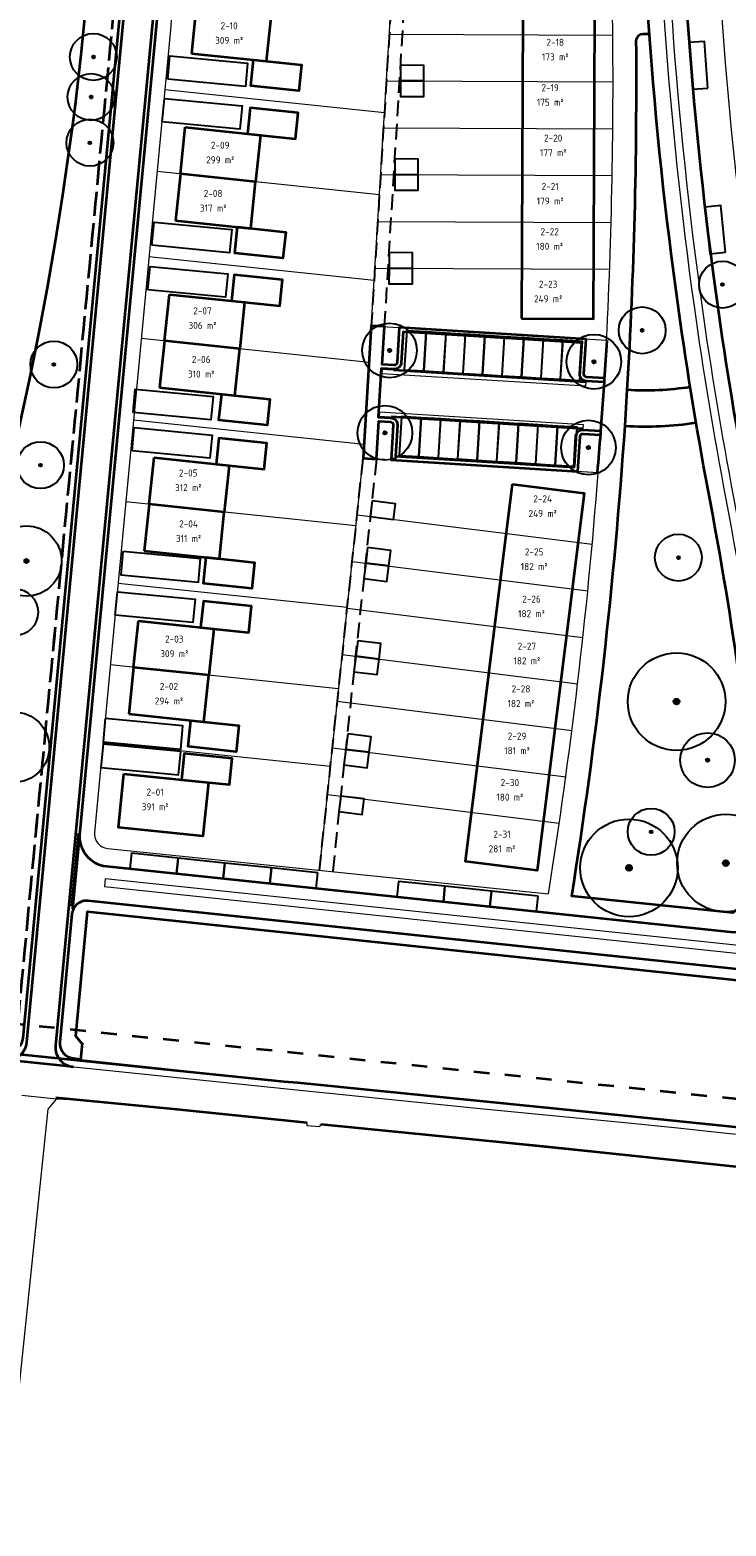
# Model space of a CAD drawing. Extents: x 168179 to 170299, y 448694 to 449599.
# Tile 8 of 32: x 168483 to 168572, y 448694 to 448886. Entities that reach past the tile are written whole.
import ezdxf
from ezdxf.enums import TextEntityAlignment as Align

# ---------------------------------------------------------------- set-up
doc = ezdxf.new("R2010")
doc.units = 0
doc.linetypes.add('NLCS-HIDDEN', pattern=[4, 2, -2])
doc.linetypes.add('Stippelfijn', pattern=[3, 2, -1])
doc.layers.get('0').update_dxf_attribs({"lineweight": 0})
for name, color, linetype, lineweight in [('B-WE-VH-VERHARDING_ASFALT_ROOD-G', 10, 'Continuous', 18), ('B-WE-VH-VERHARDING_ASFALT_ZWART-G', 7, 'Continuous', 13), ('N-WE-KG-GRENS_SECTIE-G', 210, 'NLCS-HIDDEN', 35), ('N-WE-VH-VERHARDING_ASFALT_ROOD-G', 10, 'Continuous', 35), ('N02-WE-OG-WEG_PARKEERPLAATS_GOOT-O', 162, 'Continuous', 18), ('N02-WE-VH-GOOT-O', 170, 'Continuous', 18), ('N02-WE-VH-KANTOPSLUITING_ACHTERKANTBAND-G', 50, 'Continuous', 35), ('N02-WE-VH-VERHARDING-G', 252, 'Continuous', 35), ('N2-PV-GR-BOOM-S', 90, 'Continuous', 25), ('N2-WE-OG-BEBOUWING_SCHUUR-G', 7, 'Continuous', 25), ('N2-WE-OG-KADASTRAAL_KAVELNUMMER-T18', 7, 'Continuous', 18), ('N2-WE-OG-WEG_PARKEERPLAATS_OPENBAAR-G', 253, 'Continuous', 25), ('N2-WE-OG-WEG_PARKEERPLAATS_PRIVE-G', 253, 'Continuous', 25), ('N8-WE-OG-KADASTRAAL_KAVELNUMMER-T18', 7, 'Continuous', 18), ('N8-WE-OG-KADASTRAAL_KAVELOPPERVLAK-T18', 10, 'Continuous', 18), ('N8-WE-WH-WATERLIJN-G', 150, 'Continuous', 35), ('R-WE-VH-KANTVERHARDING-G', 210, 'Continuous', 35)]:
    doc.layers.add(name, color=color, linetype=linetype, lineweight=lineweight)
for name, color, linetype, lineweight, true_color in [('N02-WE-KG-KADASTRAAL-O', 150, 'Continuous', 18, 0x007fff), ('N02-WE-OG-WEG_VOETPAD_ACHTERPAD-G', 6, 'Stippelfijn', 25, 0xff00ff), ('N2-WE-KG-GRENS_KADASTRAAL-G', 150, 'Continuous', 18, 0x007fff), ('N2-WE-KG-KADASTRAAL_BEBOUWING-G', 1, 'Continuous', 35, 0xff0000)]:
    doc.layers.add(name, color=color, linetype=linetype, lineweight=lineweight, true_color=true_color)
doc.styles.add('NLCS-ISO-M1000-T18', font='NLCS-ISO.ttf', dxfattribs={"height": 1.8})

# ---------------------------------------------------------------- blocks, each defined once
blk = doc.blocks.new('SGR-BOOM_01')
at = {"ltscale": 0.1}
h = blk.add_hatch(color=256, dxfattribs=at)
edge = h.paths.add_edge_path()
edge.add_arc((0, 0), 0.15, 0, 360)
for radius in [2.5, 0.045]:
    blk.add_circle((0, 0), radius)
blk.add_circle((0, 0), 0.15, dxfattribs=at)
blk = doc.blocks.new('an-bb-sn-opp')
at = {"layer": 'N8-WE-OG-KADASTRAAL_KAVELNUMMER-T18', "style": 'NLCS-ISO-M1000-T18'}
blk.add_attdef('NUMMER', text='', height=1.8, dxfattribs=at).set_placement((0, 1.87), align=Align.MIDDLE)
at = {"layer": 'N8-WE-OG-KADASTRAAL_KAVELOPPERVLAK-T18', "style": 'NLCS-ISO-M1000-T18'}
blk.add_attdef('OPPERVLAK', text='', height=1.8, dxfattribs=at).set_placement((0, -1.87), align=Align.MIDDLE)

msp = doc.modelspace()

# ---------------------------------------------------------------- linework, layer by layer
at = {"layer": 'B-WE-VH-VERHARDING_ASFALT_ROOD-G'}
for points in [[(168482.23, 448753.49), (168517.83, 448749.81), (168540.47, 448747.53), (168559.01, 448745.71), (168565.82, 448745.06), (168571.67, 448744.42), (168582.86, 448743.28)], [(168479.62, 448694.04), (168485.13, 448747.44), (168486.22, 448748.74)], [(168614.6, 448735.77), (168520.02, 448745.47), (168519.92, 448745.16), (168518.32, 448745.32), (168518.34, 448745.66), (168488.91, 448748.6), (168486.22, 448748.74), (168481.79, 448749.2)]]:
    msp.add_lwpolyline(points, dxfattribs=at)
at = {"layer": 'B-WE-VH-VERHARDING_ASFALT_ZWART-G'}
msp.add_lwpolyline([(168723.31, 448728.59), (168723.39, 448729.49), (168615.52, 448740.74), (168518.85, 448750.66), (168515.28, 448751.03), (168502.1, 448752.41), (168489.32, 448753.74)], dxfattribs=at)
at = {"layer": 'N-WE-KG-GRENS_SECTIE-G', "flags": 128}
msp.add_lwpolyline([(168697.42, 449523.48, 0.061305), (168625.69, 449511.22), (168625.93, 449510.09), (168625.82, 449510.06), (168619.48, 449508.07), (168619.26, 449509.21, 0.097374), (168518.87, 449453.25), (168517.94, 449454.35), (168516, 449452.84, 0.011255), (168505.99, 449443.81), (168507.05, 449442.69, 0.134676), (168425.05, 449308.09), (168426.17, 449307.81), (168424.38, 449301.33), (168423.27, 449301.61, 0.086527), (168414.66, 449199.64), (168413.11, 449199.5, 0.01336), (168414.95, 449183.61), (168416.49, 449183.83, 0.06257), (168436.07, 449112.19, -0.030357), (168460.72, 449040.48, -0.062919), (168475.75, 448937.32), (168474.2, 448937.29, -0.009415), (168474.2, 448921.69), (168475.75, 448921.66, -0.05401), (168464.45, 448832.8, 0.032968), (168455.08, 448777.73), (168453.38, 448761.24), (168481.27, 448758.33), (168493.77, 448890.3, 0.090314), (168479.7, 449045.74, 0.030357), (168454.27, 449119.72, -0.061192), (168436.21, 449185.1), (168437.15, 449185.24), (168435.21, 449201.7), (168434.26, 449201.62, -0.084578), (168441.84, 449294.75), (168442.76, 449294.52, -0.008125), (168446.11, 449306.59), (168445.23, 449306.85, -0.12909), (168519.31, 449427.16), (168519.95, 449426.48, -0.015422), (168532.35, 449437.58), (168531.72, 449438.32, -0.091735), (168619.61, 449488.54), (168619.92, 449487.64, -0.011125), (168631.73, 449491.47), (168631.45, 449492.38, -0.059389), (168696.32, 449503.7)], format="xyb", close=True, dxfattribs=at)
at = {"layer": 'N-WE-KG-GRENS_SECTIE-G'}
msp.add_lwpolyline([(168735.97, 448736.67), (168730.22, 448737.72), (168724.68, 448732.93), (168481.27, 448758.33), (168493.77, 448890.3, 0.077502), (168485.08, 449024.24), (168492.35, 449025.86, -0.020346), (168498.76, 448990.4, -0.157972), (168668.14, 448972.34, 0.109469), (168693.96, 448877.35), (168707.82, 448850.93, -0.052646), (168727.8, 448800.68, -0.060721), (168735.57, 448749.85)], format="xyb", close=True, dxfattribs=at)
at = {"layer": 'N-WE-VH-VERHARDING_ASFALT_ROOD-G', "flags": 128}
msp.add_lwpolyline([(168484.57, 449047.09, -0.090321), (168498.8, 448889.84), (168486.08, 448755.58, 0.411709), (168488.32, 448752.86), (168479.66, 448753.76, 0.416977), (168482.41, 448756.01), (168495.11, 448890.18, 0.090316), (168481, 449046.1, 0.030357)], format="xyb", dxfattribs=at)
at = {"layer": 'N02-WE-KG-KADASTRAAL-O', "flags": 128}
for points in [[(168557.37, 448891.11, -0.014606), (168556.36, 448922.74, 0.034964), (168502.92, 448922.68, -0.020922), (168500.81, 448885.68), (168491.08, 448782.89, 0.411833), (168492.78, 448780.82), (168549.22, 448775.02, 0.020699), (168555.6, 448828.96), (168525.5, 448830.82), (168526.54, 448847.78), (168556.67, 448845.93, 0.016794), (168557.41, 448890.01, 0.011082)], [(168570.16, 448921.54, 0.04346), (168578.57, 448830.32, -0.031046), (168586.48, 448771.18), (168655.8, 448764.05, 0.472986), (168656.79, 448765.03, 0.08265), (168644.01, 448813.3, -0.111765), (168620.39, 448912.83, 0.033348)]]:
    msp.add_lwpolyline(points, format="xyb", close=True, dxfattribs=at)
at = {"layer": 'N02-WE-OG-WEG_PARKEERPLAATS_GOOT-O'}
for points in [[(168527.89, 448841.69), (168554.04, 448840.08), (168554.07, 448840.58), (168527.92, 448842.19)], [(168527.55, 448836.2), (168553.7, 448834.59), (168553.73, 448835.09), (168527.58, 448836.7)]]:
    msp.add_lwpolyline(points, close=True, dxfattribs=at)
at = {"layer": 'N02-WE-OG-WEG_VOETPAD_ACHTERPAD-G', "flags": 128}
for points in [[(168528.24, 448847.68), (168530.91, 448891.15), (168529.21, 448891.15), (168526.54, 448847.78)], [(168519.9, 448778.03), (168525.5, 448830.82)], [(168527.19, 448830.64), (168521.59, 448777.86)]]:
    msp.add_lwpolyline(points, dxfattribs=at)
at = {"layer": 'N02-WE-VH-GOOT-O', "flags": 128}
msp.add_lwpolyline([(168562.76, 448922.32, 0.033756), (168567.88, 448850.31, 0.012349), (168571.96, 448825.58, -0.03078), (168579.3, 448767.8), (168492.46, 448776.94), (168492.36, 448775.94), (168579.36, 448766.79, -0.002942), (168579.68, 448761.22), (168580.68, 448761.12, 0.002936), (168580.37, 448766.68), (168663.7, 448757.91, -0.008755), (168663.85, 448752.36), (168664.85, 448752.26, 0.111508), (168648.74, 448820.63, -0.00841), (168647.25, 448823.82, -0.186731), (168639.06, 448985.49)], format="xyb", dxfattribs=at)
msp.add_lwpolyline([(168663.65, 448758.92, 0.100858), (168647.84, 448820.2, -0.00841), (168646.34, 448823.41, -0.108254), (168626.79, 448917.83, 0.041121), (168563.83, 448928.58, 0.007572), (168563.76, 448922.33, 0.033756), (168568.87, 448850.44, 0.012349), (168572.94, 448825.77, -0.03087), (168580.3, 448767.69)], format="xyb", close=True, dxfattribs=at)
at = {"layer": 'N02-WE-VH-KANTOPSLUITING_ACHTERKANTBAND-G', "flags": 128}
for points in [[(168489.18, 448782.77, 0.411153), (168492.64, 448778.55), (168572.53, 448770.14, 0.469123), (168576.8, 448774.3, 0.027249), (168569.97, 448825.2, -0.012349), (168565.88, 448850.03, -0.033315), (168560.75, 448921.37, 0.393742), (168555.25, 448927.2, 0.030844), (168507.56, 448927.37, -0.002327), (168504.74, 448927.22, 0.396012), (168501.05, 448923.4, -0.019077), (168499.31, 448889.79), (168488.27, 448773.12)], [(168581.9, 448774.41, 0.029674), (168574.92, 448826.14, -0.012349), (168570.87, 448850.72, -0.032573), (168565.8, 448919.82, -0.449107), (168572.32, 448925.71, -0.031482), (168620.27, 448917.36, -0.342549), (168624.78, 448911.74, 0.101455), (168644.5, 448822.59, 0.00841), (168646.03, 448819.31, -0.085042), (168660.82, 448768.59, -0.097671)], [(168479.87, 448754.86, 0.417161), (168481.94, 448756.55), (168494.59, 448890.23, 0.017631), (168496.27, 448920.95, 0.019921)], [(168567.39, 448839.93, -0.05366), (168559.33, 448839.56, 0.016976), (168560.48, 448884.28, -0.413751), (168561.38, 448885.19), (168562.15, 448885.2)], [(168556.39, 448841.08), (168554.11, 448841.22, -0.414214), (168553.77, 448841.6), (168554.05, 448846.09), (168530.13, 448847.56), (168529.86, 448843.11, -0.414214), (168529.43, 448842.74), (168527.94, 448842.83), (168528.24, 448847.68), (168526.54, 448847.78), (168525.5, 448830.82), (168527.19, 448830.71), (168527.49, 448835.56), (168528.99, 448835.47, -0.414214), (168529.36, 448835.05), (168529.09, 448830.6), (168553, 448829.12), (168553.28, 448833.62, -0.414214), (168553.66, 448833.95), (168555.87, 448833.82)], [(168576.79, 448774.5), (168575.37, 448774.65), (168572.83, 448772.59), (168552.21, 448774.71, 0.022906), (168559.04, 448834.96, 0.053976), (168568.14, 448835.39)], [(168579.48, 448764.74), (168490.27, 448774.13, 0.41732), (168488.2, 448772.44), (168486.65, 448756.02, 0.411321), (168488.32, 448753.97), (168489.34, 448753.86)]]:
    msp.add_lwpolyline(points, format="xyb", dxfattribs=at)
at = {"layer": 'N02-WE-VH-KANTOPSLUITING_ACHTERKANTBAND-G'}
msp.add_lwpolyline([(168556.69, 448845.88, -0.001904), (168556.38, 448840.89), (168556.36, 448840.56), (168554.08, 448840.7, -0.414214), (168553.25, 448841.63), (168553.5, 448845.61), (168530.62, 448847.01), (168530.38, 448843.04, -0.414214), (168529.44, 448842.22), (168527.81, 448842.32), (168527.42, 448836.09), (168529.06, 448835.99, -0.414214), (168529.88, 448835.06), (168529.64, 448831.08), (168552.52, 448829.68), (168552.76, 448833.65, -0.414214), (168553.69, 448834.47), (168555.91, 448834.34), (168555.89, 448834.01, -0.001924), (168555.48, 448828.97, -0.001904)], format="xyb", dxfattribs=at)
msp.add_lwpolyline([(168489.33, 448753.74), (168489.53, 448755.85), (168489.47, 448755.86), (168488.7, 448756.8), (168490.21, 448772.75), (168579.56, 448763.34)], dxfattribs=at)
at = {"layer": 'N02-WE-VH-VERHARDING-G'}
for points in [[(168554.07, 448840.58), (168529.44, 448842.1)], [(168556.36, 448840.56), (168555.91, 448834.34)], [(168559.04, 448834.96), (168559.33, 448839.56)], [(168553.7, 448834.59), (168529.07, 448836.11)], [(168488.18, 448773.45), (168489.06, 448782.78)]]:
    msp.add_lwpolyline(points, dxfattribs=at)
at = {"layer": 'N2-WE-KG-GRENS_KADASTRAAL-G', "flags": 128}
for points in [[(168526.22, 448842.58), (168529.67, 448898.66)], [(168528.84, 448885.15), (168557.48, 448885.03)], [(168528.47, 448879.16), (168557.51, 448879.03)], [(168528.22, 448875.05), (168500.09, 448878.01)], [(168528.1, 448873.16), (168557.48, 448873.03)], [(168527.57, 448864.56), (168499.1, 448867.56)], [(168527.73, 448867.16), (168557.4, 448867.03)], [(168527.36, 448861.16), (168557.26, 448861.03)], [(168526.9, 448853.57), (168498.06, 448856.61)], [(168526.99, 448855.16), (168557.07, 448855.03)], [(168526.25, 448843.08), (168497.07, 448846.15)], [(168525.6, 448832.59), (168496.08, 448835.7)], [(168519.9, 448778.03), (168525.5, 448830.82)], [(168524.58, 448822.14), (168495.09, 448825.25)], [(168524.73, 448823.57), (168554.83, 448819.81)], [(168524.09, 448817.6), (168554.27, 448813.84)], [(168523.47, 448811.7), (168494.1, 448814.79)], [(168523.46, 448811.63), (168553.64, 448807.87)], [(168522.36, 448801.26), (168493.11, 448804.34)], [(168522.83, 448805.67), (168552.99, 448801.9)], [(168522.19, 448799.7), (168552.27, 448795.95)], [(168521.31, 448791.32), (168492.17, 448794.38)], [(168521.56, 448793.73), (168551.5, 448790)], [(168520.93, 448787.76), (168550.61, 448784.06)]]:
    msp.add_lwpolyline(points, dxfattribs=at)
at = {"layer": 'N2-WE-KG-KADASTRAAL_BEBOUWING-G', "flags": 128}
for points in [[(168545.77, 448848.72), (168555.02, 448848.68), (168555.23, 448897.39), (168545.98, 448897.43)], [(168503.49, 448882.68), (168513.11, 448881.67), (168513.74, 448887.64), (168504.12, 448888.65)], [(168511.44, 448881.85), (168517.61, 448881.2), (168517.26, 448877.86), (168511.09, 448878.51)], [(168510.67, 448872.37), (168516.84, 448871.73), (168517.19, 448875.07), (168511.02, 448875.71)], [(168502.72, 448873.21), (168512.34, 448872.2), (168511.72, 448866.23), (168502.09, 448867.24)], [(168501.46, 448861.28), (168511.09, 448860.26), (168511.72, 448866.23), (168502.09, 448867.24)], [(168509.42, 448860.44), (168515.58, 448859.79), (168515.23, 448856.45), (168509.07, 448857.1)], [(168508.64, 448850.97), (168514.81, 448850.32), (168515.16, 448853.66), (168508.99, 448854.31)], [(168500.69, 448851.81), (168510.31, 448850.79), (168509.69, 448844.83), (168500.06, 448845.84)], [(168499.43, 448839.87), (168509.06, 448838.86), (168509.69, 448844.83), (168500.06, 448845.84)], [(168507.39, 448839.04), (168513.55, 448838.39), (168513.2, 448835.05), (168507.03, 448835.7)], [(168506.66, 448830.06), (168512.83, 448829.41), (168513.18, 448832.75), (168507.01, 448833.4)], [(168498.71, 448830.9), (168508.33, 448829.89), (168507.7, 448823.92), (168498.08, 448824.93)], [(168544.62, 448827.49), (168553.8, 448826.34), (168547.77, 448778.01), (168538.59, 448779.16)], [(168497.45, 448818.97), (168507.08, 448817.95), (168507.7, 448823.92), (168498.08, 448824.93)], [(168505.41, 448818.13), (168511.57, 448817.48), (168511.22, 448814.14), (168505.05, 448814.79)], [(168504.68, 448809.15), (168510.84, 448808.51), (168511.19, 448811.85), (168505.03, 448812.49)], [(168496.72, 448809.99), (168506.35, 448808.98), (168505.72, 448803.01), (168496.09, 448804.02)], [(168495.47, 448798.06), (168505.09, 448797.04), (168505.72, 448803.01), (168496.09, 448804.02)], [(168503.42, 448797.22), (168509.59, 448796.57), (168509.24, 448793.23), (168503.07, 448793.88)], [(168502.21, 448789.64), (168508.37, 448789.01), (168508.72, 448792.35), (168502.55, 448792.98)], [(168494.86, 448790.39), (168505.7, 448789.28), (168504.98, 448782.42), (168494.16, 448783.53)]]:
    msp.add_lwpolyline(points, close=True, dxfattribs=at)
at = {"layer": 'N2-WE-OG-BEBOUWING_SCHUUR-G', "flags": 128}
for points in [[(168530.29, 448881.15), (168530.29, 448879.15), (168533.29, 448879.14), (168533.29, 448881.14)], [(168530.29, 448879.15), (168530.28, 448877.15), (168533.28, 448877.14), (168533.29, 448879.14)], [(168529.56, 448869.15), (168529.55, 448867.15), (168532.55, 448867.14), (168532.56, 448869.14)], [(168529.55, 448867.15), (168529.54, 448865.15), (168532.54, 448865.14), (168532.55, 448867.14)], [(168528.82, 448857.15), (168528.81, 448855.15), (168531.81, 448855.14), (168531.82, 448857.14)], [(168528.81, 448855.15), (168528.8, 448853.15), (168531.8, 448853.14), (168531.81, 448855.14)], [(168526.66, 448825.34), (168526.41, 448823.36), (168529.39, 448822.99), (168529.64, 448824.97)], [(168526.07, 448819.37), (168525.82, 448817.39), (168528.79, 448817.02), (168529.04, 448819)], [(168525.82, 448817.39), (168525.57, 448815.4), (168528.55, 448815.03), (168528.79, 448817.02)], [(168524.8, 448807.44), (168524.55, 448805.45), (168527.53, 448805.08), (168527.78, 448807.07)], [(168524.55, 448805.45), (168524.3, 448803.47), (168527.28, 448803.1), (168527.53, 448805.08)], [(168523.53, 448795.5), (168523.29, 448793.52), (168526.26, 448793.15), (168526.51, 448795.13)], [(168523.29, 448793.52), (168523.04, 448791.53), (168526.01, 448791.16), (168526.26, 448793.15)], [(168522.65, 448787.55), (168522.4, 448785.56), (168525.38, 448785.19), (168525.63, 448787.18)]]:
    msp.add_lwpolyline(points, close=True, dxfattribs=at)
at = {"layer": 'N2-WE-OG-WEG_PARKEERPLAATS_OPENBAAR-G', "flags": 128}
for points in [[(168569.66, 448878.22), (168569.22, 448884.21), (168567.23, 448884.06), (168567.67, 448878.08)], [(168571.91, 448857.21), (168571.32, 448863.18), (168569.32, 448862.98), (168569.92, 448857.01)], [(168530.77, 448842.16), (168533.29, 448842), (168533.59, 448846.99), (168531.08, 448847.15)], [(168533.29, 448842), (168535.8, 448841.85), (168536.11, 448846.84), (168533.59, 448846.99)], [(168535.78, 448841.85), (168538.3, 448841.69), (168538.6, 448846.68), (168536.09, 448846.84)], [(168538.28, 448841.69), (168540.79, 448841.54), (168541.1, 448846.53), (168538.58, 448846.69)], [(168540.77, 448841.54), (168543.29, 448841.39), (168543.59, 448846.38), (168541.08, 448846.53)], [(168543.27, 448841.39), (168545.78, 448841.23), (168546.09, 448846.22), (168543.57, 448846.38)], [(168545.76, 448841.23), (168548.28, 448841.08), (168548.58, 448846.07), (168546.07, 448846.22)], [(168548.26, 448841.08), (168550.77, 448840.93), (168551.08, 448845.92), (168548.56, 448846.07)], [(168550.75, 448840.93), (168553.27, 448840.77), (168553.58, 448845.76), (168551.06, 448845.92)], [(168530.12, 448831.18), (168532.63, 448831.02), (168532.94, 448836.01), (168530.42, 448836.17)], [(168532.61, 448831.02), (168535.13, 448830.87), (168535.43, 448835.86), (168532.92, 448836.01)], [(168535.11, 448830.87), (168537.62, 448830.71), (168537.93, 448835.7), (168535.41, 448835.86)], [(168537.6, 448830.72), (168540.12, 448830.56), (168540.42, 448835.55), (168537.91, 448835.71)], [(168540.1, 448830.56), (168542.61, 448830.41), (168542.92, 448835.4), (168540.4, 448835.55)], [(168542.59, 448830.41), (168545.11, 448830.25), (168545.41, 448835.24), (168542.9, 448835.4)], [(168545.09, 448830.25), (168547.6, 448830.1), (168547.91, 448835.09), (168545.39, 448835.25)], [(168547.58, 448830.1), (168550.1, 448829.95), (168550.4, 448834.94), (168547.89, 448835.09)], [(168550.08, 448829.95), (168552.59, 448829.79), (168552.9, 448834.78), (168550.38, 448834.94)], [(168501.8, 448779.59), (168495.84, 448780.22), (168495.63, 448778.23), (168501.6, 448777.6)], [(168507.77, 448778.96), (168501.8, 448779.59), (168501.6, 448777.6), (168507.56, 448776.98)], [(168513.74, 448778.34), (168507.77, 448778.96), (168507.56, 448776.98), (168513.53, 448776.35)], [(168519.71, 448777.71), (168513.74, 448778.34), (168513.53, 448776.35), (168519.5, 448775.72)], [(168535.98, 448776), (168530.02, 448776.62), (168529.81, 448774.63), (168535.77, 448774.01)], [(168541.95, 448775.37), (168535.98, 448776), (168535.77, 448774.01), (168541.74, 448773.38)], [(168547.92, 448774.74), (168541.95, 448775.37), (168541.74, 448773.38), (168547.71, 448772.75)]]:
    msp.add_lwpolyline(points, close=True, dxfattribs=at)
at = {"layer": 'N2-WE-OG-WEG_PARKEERPLAATS_PRIVE-G', "flags": 128}
for points in [[(168500.46, 448879.36), (168500.74, 448882.35), (168510.7, 448881.41), (168510.41, 448878.42)], [(168499.76, 448873.92), (168500.04, 448876.9), (168510, 448875.96), (168509.72, 448872.97)], [(168498.43, 448858.09), (168498.72, 448861.07), (168508.67, 448860.13), (168508.39, 448857.14)], [(168497.92, 448852.38), (168498.21, 448855.37), (168508.16, 448854.43), (168507.88, 448851.44)], [(168496.03, 448836.68), (168496.31, 448839.67), (168506.27, 448838.72), (168505.98, 448835.74)], [(168495.9, 448831.75), (168496.18, 448834.74), (168506.14, 448833.79), (168505.85, 448830.81)], [(168494.72, 448818.89), (168494.44, 448815.9), (168504.39, 448814.96), (168504.68, 448817.94)], [(168493.74, 448810.73), (168494.02, 448813.71), (168503.98, 448812.77), (168503.69, 448809.78)], [(168492.47, 448797.5), (168492.18, 448794.51), (168502.14, 448793.56), (168502.42, 448796.55)], [(168492.19, 448794.2), (168491.9, 448791.21), (168501.86, 448790.25), (168502.15, 448793.24)]]:
    msp.add_lwpolyline(points, close=True, dxfattribs=at)
at = {"layer": 'N8-WE-WH-WATERLIJN-G'}
msp.add_lwpolyline([(168479.4, 448924.69, -0.055859), (168467.95, 448831.96, 0.032968), (168458.66, 448777.36), (168457.09, 448762.13), (168469.52, 448760.85), (168471.09, 448776.08, -0.032968), (168480.11, 448829.06, 0.05588), (168491.9, 448924.58)], format="xyb", dxfattribs=at)
at = {"layer": 'R-WE-VH-KANTVERHARDING-G'}
for points in [[(168477.23, 448754.91), (168485.99, 448754.01), (168501.65, 448752.41), (168515.38, 448750.98), (168517.08, 448750.87), (168549.41, 448747.63), (168575.24, 448744.96)], [(168486.15, 448748.94), (168501.21, 448747.47), (168518.33, 448745.71)], [(168520.1, 448745.52), (168549.39, 448742.61), (168575.27, 448739.9), (168599.48, 448737.43), (168616.39, 448735.67), (168635.66, 448733.65), (168646.41, 448732.52), (168682.16, 448728.74), (168709.35, 448725.86), (168711.21, 448725.67), (168722.84, 448724.24), (168726.34, 448723.69), (168730.84, 448721.74)]]:
    msp.add_lwpolyline(points, dxfattribs=at)

# ---------------------------------------------------------------- block references
at = {"layer": 'N2-PV-GR-BOOM-S'}
for p, xscale, yscale, zscale in [((168490.94, 448882.22), 1.2, 1.2, 1.2), ((168490.64, 448877.09), 1.2, 1.2, 1.2), ((168490.5, 448871.23), 1.2, 1.2, 1.2), ((168571.53, 448853.06), 1.2, 1.2, 1.2), ((168561.23, 448847.2), 1.2, 1.2, 1.2), ((168528.88, 448844.62), 1.4, 1.4, 1.4), ((168555.05, 448843.18), 1.4, 1.4, 1.4), ((168485.88, 448842.82), 1.2, 1.2, 1.2), ((168528.29, 448834.07), 1.4, 1.4, 1.4), ((168554.36, 448832.19), 1.4, 1.4, 1.4), ((168484.17, 448829.93), 1.2, 1.2, 1.2), ((168482.37, 448817.65), 1.8, 1.8, 1.8), ((168565.87, 448818.09), 1.2, 1.2, 1.2), ((168480.85, 448811.09), 1.2, 1.2, 1.2), ((168565.64, 448799.64), 2.5, 2.5, 2.5), ((168480.8, 448793.81), 1.8, 1.8, 1.8), ((168569.61, 448792.15), 1.4, 1.4, 1.4), ((168562.38, 448782.97), 1.2, 1.2, 1.2), ((168571.96, 448778.96), 2.5, 2.5, 2.5), ((168559.55, 448778.34), 2.5, 2.5, 2.5)]:
    msp.add_blockref('SGR-BOOM_01', p, dxfattribs=dict(at, xscale=xscale, yscale=yscale, zscale=zscale))
at = {"layer": 'N2-WE-OG-KADASTRAAL_KAVELNUMMER-T18', "xscale": 0.5, "yscale": 0.5, "zscale": 0.5}
for p, values in [((168508.33, 448885.28), {'NUMMER': '2-10', 'OPPERVLAK': '309 m²'}), ((168550.1, 448883.16), {'NUMMER': '2-18', 'OPPERVLAK': '173 m²'}), ((168549.45, 448877.35), {'NUMMER': '2-19', 'OPPERVLAK': '175 m²'}), ((168507.19, 448869.97), {'NUMMER': '2-09', 'OPPERVLAK': '299 m²'}), ((168549.84, 448870.89), {'NUMMER': '2-20', 'OPPERVLAK': '177 m²'}), ((168549.45, 448864.7), {'NUMMER': '2-21', 'OPPERVLAK': '179 m²'}), ((168506.28, 448863.8), {'NUMMER': '2-08', 'OPPERVLAK': '317 m²'}), ((168549.39, 448858.9), {'NUMMER': '2-22', 'OPPERVLAK': '180 m²'}), ((168549.19, 448852.17), {'NUMMER': '2-23', 'OPPERVLAK': '249 m²'}), ((168504.91, 448848.77), {'NUMMER': '2-07', 'OPPERVLAK': '306 m²'}), ((168504.75, 448842.54), {'NUMMER': '2-06', 'OPPERVLAK': '310 m²'}), ((168503.09, 448827.99), {'NUMMER': '2-05', 'OPPERVLAK': '312 m²'}), ((168548.49, 448824.68), {'NUMMER': '2-24', 'OPPERVLAK': '249 m²'}), ((168503.13, 448821.48), {'NUMMER': '2-04', 'OPPERVLAK': '311 m²'}), ((168547.4, 448817.88), {'NUMMER': '2-25', 'OPPERVLAK': '182 m²'}), ((168547.06, 448811.84), {'NUMMER': '2-26', 'OPPERVLAK': '182 m²'}), ((168501.3, 448806.72), {'NUMMER': '2-03', 'OPPERVLAK': '309 m²'}), ((168546.47, 448805.8), {'NUMMER': '2-27', 'OPPERVLAK': '182 m²'}), ((168500.62, 448800.66), {'NUMMER': '2-02', 'OPPERVLAK': '294 m²'}), ((168545.71, 448800.33), {'NUMMER': '2-28', 'OPPERVLAK': '182 m²'}), ((168545.21, 448794.29), {'NUMMER': '2-29', 'OPPERVLAK': '181 m²'}), ((168544.29, 448788.34), {'NUMMER': '2-30', 'OPPERVLAK': '180 m²'}), ((168498.84, 448787.11), {'NUMMER': '2-01', 'OPPERVLAK': '391 m²'}), ((168543.28, 448781.72), {'NUMMER': '2-31', 'OPPERVLAK': '281 m²'})]:
    msp.add_blockref('an-bb-sn-opp', p, dxfattribs=at).add_auto_attribs(values)

doc.saveas('drawing.dxf')
